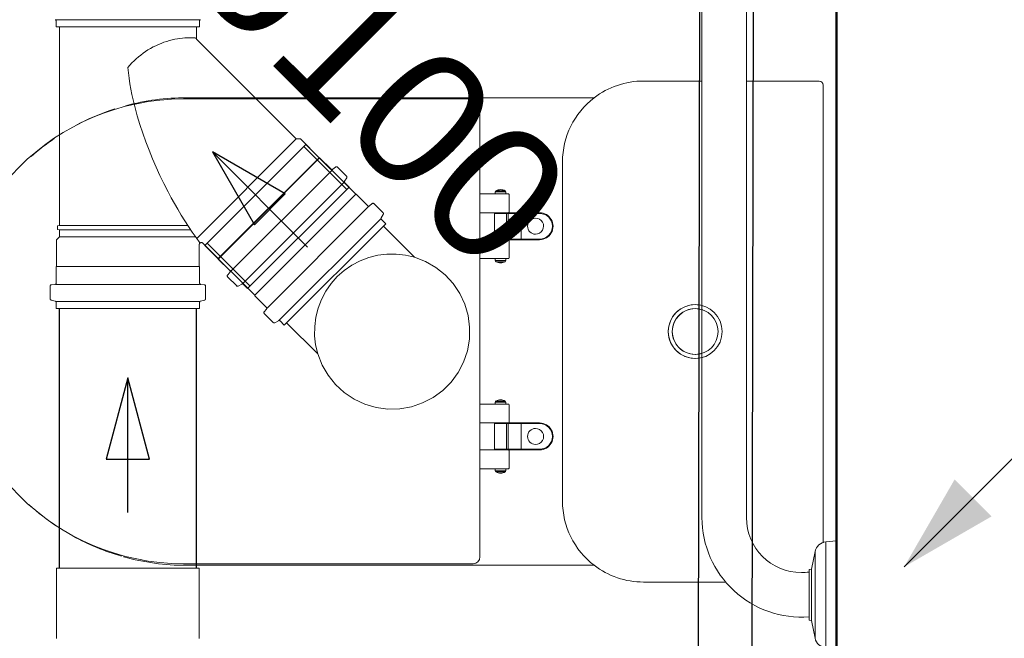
# Model space of a CAD drawing. Header units: millimetres. Extents: x 567 to 934, y -1 to 364.
# Tile 117 of 256: x 612.946 to 614.408, y 107.019 to 107.937. Entities that reach past the tile are written whole.
import ezdxf

# ---------------------------------------------------------------- set-up
doc = ezdxf.new("R2010")
doc.units = ezdxf.units.MM
doc.header["$MEASUREMENT"] = 0
doc.linetypes.add('NULL', pattern=[0])
for name, color, linetype, lineweight in [('A-WALL', 7, 'Continuous', 25), ('Peças hidrossanitárias', 7, 'Continuous', 13), ('Simbolos', 14, 'Continuous', 20), ('Simbolos_int', 14, 'Continuous', 15), ('TQ-Condutos', 14, 'Continuous', 25), ('TQ-Sentido conduto', 14, 'Continuous', 30), ('TQ-Textos conduto', 7, 'Continuous', 9)]:
    doc.layers.add(name, color=color, linetype=linetype, lineweight=lineweight)
doc.layers.add('ARQ FINA', color=8, linetype='Continuous')
doc.styles.add('Arial', font='arial.ttf')

msp = doc.modelspace()

# ---------------------------------------------------------------- hatches: boundary and pattern name
at = {"layer": 'TQ-Condutos', "linetype": 'Continuous'}
msp.add_hatch(color=73, dxfattribs=at).paths.add_polyline_path([(614.2593, 107.1247), (614.3892, 107.1997), (614.3343, 107.2546)])

# ---------------------------------------------------------------- linework, layer by layer
at = {"layer": 'A-WALL', "color": 8, "lineweight": 50}
msp.add_line((614.1591, 108.2342), (614.1591, 106.5742), dxfattribs=at)
at = {"layer": 'ARQ FINA', "lineweight": 5}
for radius in [0.04, 0.034]:
    msp.add_circle((613.9491, 107.4742), radius, dxfattribs=at)
at = {"layer": 'Peças hidrossanitárias', "color": 8}
for p, q in [((613.9591, 107.1978), (613.9591, 108.5765)), ((614.0251, 108.5765), (614.0251, 107.1978)), ((613.8721, 107.8462), (613.9591, 107.8462)), ((614.0251, 107.8462), (614.1331, 107.8462)), ((614.1391, 107.8402), (614.1391, 107.1603)), ((613.1894, 107.8196), (613.6194, 107.8196)), ((613.1933, 107.8213), (613.799, 107.8213)), ((613.6294, 107.8096), (613.6294, 107.6786)), ((613.7521, 107.7262), (613.7521, 107.2222)), ((613.6294, 107.6786), (613.6294, 107.5825)), ((613.6294, 107.6786), (613.6523, 107.6786)), ((613.6679, 107.6815), (613.6523, 107.6815)), ((613.6523, 107.6786), (613.6523, 107.6815)), ((613.6523, 107.6786), (613.6679, 107.6786)), ((613.6534, 107.6832), (613.6669, 107.6832)), ((613.6679, 107.6815), (613.6679, 107.6786)), ((613.6679, 107.6786), (613.6719, 107.6786)), ((613.6729, 107.6776), (613.6729, 107.6516)), ((613.6714, 107.6506), (613.6294, 107.6506)), ((613.6513, 107.6506), (613.6513, 107.6106)), ((613.7182, 107.6496), (613.6513, 107.6496)), ((613.6688, 107.6496), (613.6688, 107.6116)), ((613.6713, 107.6496), (613.6713, 107.6116)), ((613.6719, 107.6506), (613.7181, 107.6506)), ((613.6906, 107.6496), (613.6906, 107.6116)), ((613.6513, 107.6116), (613.7182, 107.6116)), ((613.6719, 107.6106), (613.6294, 107.6106)), ((613.7181, 107.6105), (613.6719, 107.6106)), ((613.6729, 107.6095), (613.6729, 107.5835)), ((613.6523, 107.5825), (613.6294, 107.5825)), ((613.6294, 107.5825), (613.6294, 107.3664)), ((613.6679, 107.5825), (613.6523, 107.5825)), ((613.6523, 107.5797), (613.6523, 107.5825)), ((613.6719, 107.5825), (613.6679, 107.5825)), ((613.6679, 107.5825), (613.6679, 107.5797)), ((613.6523, 107.5797), (613.6679, 107.5797)), ((613.6669, 107.5779), (613.6534, 107.5779)), ((613.6294, 107.2704), (613.6294, 107.3664)), ((613.6294, 107.3664), (613.6523, 107.3664)), ((613.6523, 107.3693), (613.6679, 107.3693)), ((613.6523, 107.3664), (613.6523, 107.3693)), ((613.6679, 107.3664), (613.6523, 107.3664)), ((613.6669, 107.371), (613.6534, 107.371)), ((613.6679, 107.3693), (613.6679, 107.3664)), ((613.6679, 107.3664), (613.6719, 107.3664)), ((613.6729, 107.3654), (613.6729, 107.3394)), ((613.6727, 107.3384), (613.6294, 107.3384)), ((613.6513, 107.2984), (613.6513, 107.3384)), ((613.6513, 107.3374), (613.7182, 107.3374)), ((613.6688, 107.2994), (613.6688, 107.3374)), ((613.6713, 107.2994), (613.6713, 107.3374)), ((613.6719, 107.3384), (613.7181, 107.3384)), ((613.6906, 107.2994), (613.6906, 107.3374)), ((613.6719, 107.2984), (613.6294, 107.2984)), ((613.7182, 107.2994), (613.6513, 107.2994)), ((613.7181, 107.2984), (613.6719, 107.2984)), ((613.6729, 107.2974), (613.6729, 107.2714)), ((613.6523, 107.2704), (613.6294, 107.2704)), ((613.6294, 107.2704), (613.6294, 107.1394)), ((613.6523, 107.2704), (613.6679, 107.2704)), ((613.6523, 107.2675), (613.6523, 107.2704)), ((613.6679, 107.2675), (613.6523, 107.2675)), ((613.6534, 107.2657), (613.6669, 107.2657)), ((613.6719, 107.2704), (613.6679, 107.2704)), ((613.6679, 107.2704), (613.6679, 107.2675)), ((614.1431, 107.1618), (614.1591, 107.1632)), ((614.1431, 107.1618), (614.1431, 107.0046)), ((614.1217, 107.1214), (614.127, 107.1474)), ((614.127, 107.0189), (614.127, 107.1474)), ((613.6194, 107.1294), (613.1894, 107.1294)), ((613.799, 107.127), (613.1933, 107.127)), ((614.1181, 107.1207), (614.1217, 107.1214)), ((614.1181, 107.117), (614.1181, 107.1207)), ((614.1181, 107.117), (614.1181, 107.0506)), ((614.1217, 107.1214), (614.1217, 107.045)), ((613.9946, 107.1022), (613.8721, 107.1022)), ((614.1181, 107.0456), (614.1181, 107.0506)), ((614.1217, 107.045), (614.1181, 107.0456)), ((614.127, 107.0189), (614.1217, 107.045))]:
    msp.add_line(p, q, dxfattribs=at)
for centre, radius, start, end in [((613.8721, 107.7262), 0.12, 89.9998, 127.5329), ((614.1331, 107.8402), 0.006, 0.0009, 89.9998), ((613.1894, 107.4745), 0.3451, 90, 270), ((613.1933, 107.4742), 0.3472, 89.9995, 105.0294), ((613.6194, 107.8096), 0.00999, 0, 90), ((613.8721, 107.7262), 0.12, 127.5329, 180), ((613.1933, 107.4742), 0.3472, 107.7499, 118.3802), ((613.1933, 107.4742), 0.3472, 124.403, 131.5529), ((613.6601, 107.6711), 0.0139, 90, 119.2369), ((613.6601, 107.6711), 0.0139, 60.7631, 90), ((613.6543, 107.6815), 0.002, 119.2369, 180), ((613.6659, 107.6815), 0.002, 0, 60.7631), ((613.6719, 107.6776), 0.001, 0, 90), ((613.6719, 107.6516), 0.001, 270, 0), ((613.7121, 107.6306), 0.0119, 90, 269.8702), ((613.7121, 107.6306), 0.0119, 269.8702, 90), ((613.7181, 107.6306), 0.02, 269.922, 90), ((613.7182, 107.6306), 0.019, 270, 90), ((613.6719, 107.6095), 0.001, 0, 89.922), ((613.6719, 107.5835), 0.001, 270, 0), ((613.6543, 107.5797), 0.002, 180, 240.7631), ((613.6601, 107.59), 0.0139, 240.7631, 270), ((613.6601, 107.59), 0.0139, 270, 299.2369), ((613.6659, 107.5797), 0.002, 299.2369, 360), ((613.9491, 107.4742), 0.04, 90, 285.912), ((613.9491, 107.4742), 0.04, 74.088, 90), ((613.9491, 107.4742), 0.034, 90, 287.4333), ((613.9491, 107.4742), 0.034, 70.6505, 90), ((613.6543, 107.3693), 0.002, 119.2369, 180), ((613.6601, 107.3589), 0.0139, 90, 119.2369), ((613.6601, 107.3589), 0.0139, 60.7631, 90), ((613.6659, 107.3693), 0.002, 0, 60.7631), ((613.6719, 107.3654), 0.001, 0, 90), ((613.6719, 107.3394), 0.001, 270.078, 0), ((613.7181, 107.3184), 0.02, 270, 90.078), ((613.7182, 107.3184), 0.019, 270, 90), ((613.7121, 107.3184), 0.0119, 90.1301, 269.87), ((613.7121, 107.3184), 0.0119, 269.87, 90.1301), ((613.6719, 107.2974), 0.001, 0, 90), ((613.6543, 107.2675), 0.002, 180, 240.7631), ((613.6601, 107.2778), 0.0139, 240.7631, 270), ((613.6601, 107.2778), 0.0139, 270, 299.2369), ((613.6659, 107.2675), 0.002, 299.2369, 360), ((613.6719, 107.2714), 0.001, 270, 0), ((613.1933, 107.4742), 0.3472, 227.8203, 236.4733), ((613.8721, 107.2222), 0.12, 180, 232.4653), ((614.1067, 107.1978), 0.1476, 180, 274.4129), ((614.1067, 107.1978), 0.0816, 180, 270), ((613.1933, 107.4742), 0.3472, 241.051, 253.9492), ((614.1447, 107.1438), 0.018, 95, 168.4393), ((613.1933, 107.4742), 0.3472, 254.47, 270.0005), ((613.6194, 107.1394), 0.00999, 270, 0), ((613.8721, 107.2222), 0.12, 232.466, 270.0002), ((614.1067, 107.1978), 0.0816, 270, 277.9985), ((614.1447, 107.0225), 0.018, 191.5607, 265)]:
    msp.add_arc(centre, radius, start, end, dxfattribs=at)
at = {"layer": 'Simbolos'}
for p, q in [((613.0003, 107.9265), (613.0003, 107.9354)), ((613.2133, 107.9265), (613.2133, 107.9354)), ((613.2133, 107.9265), (613.0003, 107.9265)), ((613.0052, 107.6317), (613.0052, 107.9265)), ((613.2084, 107.9265), (613.0052, 107.9265)), ((613.2084, 107.9098), (613.2084, 107.9265)), ((613.3566, 107.7603), (613.2092, 107.9077)), ((613.3629, 107.7603), (613.3566, 107.7603)), ((613.3908, 107.7324), (613.3629, 107.7603)), ((613.4451, 107.678), (613.3711, 107.7521)), ((613.3915, 107.7324), (613.3908, 107.7324)), ((613.4086, 107.7153), (613.3915, 107.7324)), ((613.4152, 107.7185), (613.4113, 107.7152)), ((613.4313, 107.705), (613.4179, 107.7184)), ((613.4316, 107.7026), (613.4286, 107.6974)), ((613.2846, 107.538), (613.4352, 107.6887)), ((613.4352, 107.6887), (613.4289, 107.6949)), ((613.4458, 107.678), (613.4451, 107.678)), ((613.4629, 107.6609), (613.4458, 107.678)), ((613.4696, 107.6642), (613.4656, 107.6608)), ((613.4857, 107.6507), (613.4723, 107.664)), ((613.486, 107.6482), (613.483, 107.643)), ((613.4896, 107.6343), (613.4833, 107.6406)), ((613.0052, 107.6317), (613.0022, 107.6314)), ((613.0022, 107.6256), (613.0022, 107.6314)), ((613.0052, 107.6253), (613.0022, 107.6256)), ((613.4896, 107.6343), (613.3389, 107.4837)), ((613.5324, 107.5846), (613.4861, 107.6309)), ((613.0008, 107.6103), (613.0052, 107.6147)), ((613.0052, 107.6147), (613.0052, 107.6253)), ((613.0008, 107.5708), (613.0008, 107.6103)), ((613.2128, 107.5708), (613.2128, 107.6034)), ((613.2409, 107.5825), (613.2179, 107.6055)), ((613.2952, 107.5281), (613.2212, 107.6021)), ((613.2409, 107.5818), (613.2409, 107.5825)), ((613.258, 107.5647), (613.2409, 107.5818)), ((613.0003, 107.5703), (613.0008, 107.5708)), ((613.0003, 107.5462), (613.0003, 107.5703)), ((613.2133, 107.5703), (613.2128, 107.5708)), ((613.2133, 107.5462), (613.2133, 107.5703)), ((613.2548, 107.558), (613.2581, 107.562)), ((613.2683, 107.5419), (613.2549, 107.5553)), ((612.9915, 107.5228), (612.9915, 107.5417)), ((612.9933, 107.5437), (612.9984, 107.5442)), ((613.2202, 107.5437), (613.2151, 107.5442)), ((613.2221, 107.5228), (613.2221, 107.5417)), ((613.2707, 107.5416), (613.2759, 107.5447)), ((613.2846, 107.538), (613.2783, 107.5443)), ((613.2952, 107.5274), (613.2952, 107.5281)), ((613.3123, 107.5103), (613.2952, 107.5274)), ((612.9929, 107.5209), (612.9988, 107.5193)), ((613.0003, 107.5085), (613.0003, 107.5174)), ((613.2133, 107.5085), (613.2133, 107.5174)), ((613.2206, 107.5209), (613.2147, 107.5193)), ((613.0003, 107.5085), (613.2133, 107.5085)), ((613.3091, 107.5037), (613.3124, 107.5076)), ((613.3226, 107.4876), (613.3092, 107.501)), ((613.325, 107.4873), (613.3303, 107.4903)), ((613.3389, 107.4837), (613.3327, 107.49)), ((613.3887, 107.4409), (613.3424, 107.4872)), ((613.0008, 107.0184), (613.0008, 107.123)), ((613.2128, 107.0184), (613.2128, 107.123))]:
    msp.add_line(p, q, dxfattribs=at)
for points in [[(613.0003, 107.9354), (613.0002, 107.9357), (613.0002, 107.936), (613.0001, 107.9362), (612.9999, 107.9365), (612.9998, 107.9367), (612.9995, 107.9369), (612.9993, 107.9371), (612.9991, 107.9372), (612.9988, 107.9373)], [(613.2147, 107.9373), (613.2145, 107.9372), (613.2142, 107.9371), (613.214, 107.9369), (613.2138, 107.9367), (613.2136, 107.9365), (613.2134, 107.9362), (613.2133, 107.936), (613.2133, 107.9357), (613.2133, 107.9354)], [(613.2084, 107.9098), (613.2082, 107.9099), (613.208, 107.9099), (613.2078, 107.9099), (613.2076, 107.91), (613.2074, 107.91), (613.2072, 107.91), (613.207, 107.9101), (613.2068, 107.9101), (613.2066, 107.9102)], [(613.2084, 107.9098), (613.2084, 107.9096), (613.2084, 107.9093), (613.2085, 107.909), (613.2085, 107.9088), (613.2086, 107.9086), (613.2088, 107.9083), (613.2089, 107.9081), (613.2091, 107.9079), (613.2092, 107.9077)], [(613.4086, 107.7153), (613.4088, 107.7151), (613.4091, 107.7149), (613.4094, 107.7148), (613.4097, 107.7147), (613.4101, 107.7147), (613.4104, 107.7147), (613.4107, 107.7148), (613.411, 107.715), (613.4113, 107.7152)], [(613.4179, 107.7184), (613.4177, 107.7186), (613.4174, 107.7188), (613.4171, 107.7189), (613.4168, 107.7189), (613.4164, 107.719), (613.4161, 107.7189), (613.4158, 107.7188), (613.4155, 107.7187), (613.4152, 107.7185)], [(613.4316, 107.7026), (613.4318, 107.7029), (613.4318, 107.7031), (613.4319, 107.7034), (613.4319, 107.7037), (613.4319, 107.704), (613.4318, 107.7043), (613.4317, 107.7046), (613.4315, 107.7048), (613.4313, 107.705)], [(613.4286, 107.6974), (613.4285, 107.6971), (613.4284, 107.6968), (613.4283, 107.6965), (613.4283, 107.6962), (613.4284, 107.696), (613.4285, 107.6957), (613.4286, 107.6954), (613.4287, 107.6952), (613.4289, 107.6949)], [(613.4629, 107.6609), (613.4632, 107.6607), (613.4635, 107.6606), (613.4638, 107.6604), (613.4641, 107.6604), (613.4644, 107.6604), (613.4648, 107.6604), (613.4651, 107.6605), (613.4654, 107.6606), (613.4656, 107.6608)], [(613.4723, 107.664), (613.472, 107.6642), (613.4718, 107.6644), (613.4715, 107.6645), (613.4711, 107.6646), (613.4708, 107.6646), (613.4705, 107.6646), (613.4702, 107.6645), (613.4699, 107.6643), (613.4696, 107.6641)], [(613.483, 107.643), (613.4828, 107.6428), (613.4828, 107.6425), (613.4827, 107.6422), (613.4827, 107.6419), (613.4827, 107.6416), (613.4828, 107.6413), (613.4829, 107.6411), (613.4831, 107.6408), (613.4833, 107.6406)], [(613.486, 107.6483), (613.4861, 107.6485), (613.4862, 107.6488), (613.4862, 107.6491), (613.4862, 107.6494), (613.4862, 107.6497), (613.4861, 107.6499), (613.486, 107.6502), (613.4858, 107.6504), (613.4857, 107.6507)], [(613.2179, 107.6055), (613.2176, 107.6057), (613.2173, 107.606), (613.2169, 107.6061), (613.2165, 107.6063), (613.2161, 107.6063), (613.2158, 107.6064), (613.2154, 107.6063), (613.215, 107.6063), (613.2146, 107.6061), (613.2143, 107.606), (613.2139, 107.6057), (613.2136, 107.6055), (613.2134, 107.6052), (613.2132, 107.6049), (613.213, 107.6045), (613.2129, 107.6041), (613.2128, 107.6038), (613.2128, 107.6034)], [(613.5324, 107.5845), (613.519, 107.5877), (613.5053, 107.5893), (613.4914, 107.5892), (613.4778, 107.5875), (613.4644, 107.5841), (613.4515, 107.5792), (613.4393, 107.5727), (613.4279, 107.5648), (613.4176, 107.5557), (613.4084, 107.5454), (613.4006, 107.534), (613.3941, 107.5218), (613.3892, 107.5089), (613.3858, 107.4955), (613.3841, 107.4818), (613.384, 107.468), (613.3855, 107.4543), (613.3887, 107.4409)], [(613.3887, 107.4409), (613.3951, 107.4244), (613.4039, 107.4092), (613.4149, 107.3954), (613.4278, 107.3835), (613.4425, 107.3737), (613.4584, 107.3663), (613.4753, 107.3613), (613.4927, 107.359), (613.5103, 107.3594), (613.5277, 107.3625), (613.5444, 107.3681), (613.56, 107.3762), (613.5742, 107.3866), (613.5866, 107.3991), (613.597, 107.4133), (613.6052, 107.4289), (613.6108, 107.4456), (613.6139, 107.4629), (613.6142, 107.4805), (613.6119, 107.498), (613.607, 107.5149), (613.5995, 107.5308), (613.5897, 107.5454), (613.5778, 107.5584), (613.5641, 107.5694), (613.5488, 107.5782), (613.5324, 107.5845)], [(613.2548, 107.558), (613.2546, 107.5578), (613.2544, 107.5575), (613.2543, 107.5571), (613.2543, 107.5568), (613.2543, 107.5565), (613.2544, 107.5562), (613.2545, 107.5559), (613.2547, 107.5556), (613.2549, 107.5553)], [(613.2581, 107.562), (613.2583, 107.5622), (613.2584, 107.5625), (613.2585, 107.5629), (613.2586, 107.5632), (613.2585, 107.5635), (613.2585, 107.5638), (613.2584, 107.5641), (613.2582, 107.5644), (613.258, 107.5647)], [(612.9933, 107.5437), (612.993, 107.5437), (612.9926, 107.5435), (612.9924, 107.5434), (612.9921, 107.5432), (612.9919, 107.5429), (612.9917, 107.5427), (612.9916, 107.5424), (612.9915, 107.542), (612.9915, 107.5417)], [(612.9984, 107.5442), (612.9988, 107.5442), (612.9991, 107.5443), (612.9994, 107.5445), (612.9996, 107.5447), (612.9998, 107.5449), (613, 107.5452), (613.0001, 107.5455), (613.0002, 107.5458), (613.0003, 107.5462)], [(613.2133, 107.5462), (613.2133, 107.5458), (613.2134, 107.5455), (613.2135, 107.5452), (613.2137, 107.5449), (613.2139, 107.5447), (613.2142, 107.5445), (613.2144, 107.5443), (613.2148, 107.5442), (613.2151, 107.5442)], [(613.2221, 107.5417), (613.222, 107.542), (613.2219, 107.5424), (613.2218, 107.5427), (613.2216, 107.5429), (613.2214, 107.5432), (613.2212, 107.5434), (613.2209, 107.5435), (613.2206, 107.5437), (613.2202, 107.5437)], [(613.2682, 107.5419), (613.2685, 107.5418), (613.2687, 107.5416), (613.269, 107.5415), (613.2693, 107.5414), (613.2695, 107.5414), (613.2698, 107.5414), (613.2701, 107.5414), (613.2704, 107.5415), (613.2707, 107.5416)], [(613.2783, 107.5443), (613.2781, 107.5445), (613.2778, 107.5447), (613.2776, 107.5448), (613.2773, 107.5449), (613.277, 107.5449), (613.2767, 107.5449), (613.2764, 107.5449), (613.2762, 107.5448), (613.2759, 107.5447)], [(612.9915, 107.5228), (612.9915, 107.5225), (612.9915, 107.5222), (612.9916, 107.522), (612.9918, 107.5217), (612.992, 107.5215), (612.9922, 107.5213), (612.9924, 107.5211), (612.9927, 107.521), (612.9929, 107.5209)], [(613.0003, 107.5174), (613.0002, 107.5177), (613.0002, 107.518), (613.0001, 107.5182), (612.9999, 107.5185), (612.9998, 107.5187), (612.9995, 107.5189), (612.9993, 107.5191), (612.999, 107.5192), (612.9988, 107.5193)], [(613.2147, 107.5193), (613.2145, 107.5192), (613.2142, 107.5191), (613.214, 107.5189), (613.2138, 107.5187), (613.2136, 107.5185), (613.2134, 107.5182), (613.2133, 107.518), (613.2133, 107.5177), (613.2133, 107.5174)], [(613.2206, 107.5209), (613.2208, 107.521), (613.2211, 107.5211), (613.2213, 107.5213), (613.2216, 107.5215), (613.2217, 107.5217), (613.2219, 107.522), (613.222, 107.5222), (613.222, 107.5225), (613.2221, 107.5228)], [(613.3124, 107.5076), (613.3126, 107.5079), (613.3128, 107.5082), (613.3129, 107.5085), (613.3129, 107.5088), (613.3129, 107.5092), (613.3128, 107.5095), (613.3127, 107.5098), (613.3125, 107.5101), (613.3123, 107.5103)], [(613.3091, 107.5037), (613.3089, 107.5034), (613.3088, 107.5031), (613.3087, 107.5028), (613.3087, 107.5025), (613.3087, 107.5021), (613.3087, 107.5018), (613.3089, 107.5015), (613.309, 107.5012), (613.3092, 107.501)], [(613.3226, 107.4876), (613.3228, 107.4874), (613.3231, 107.4873), (613.3233, 107.4871), (613.3236, 107.4871), (613.3239, 107.487), (613.3242, 107.487), (613.3245, 107.4871), (613.3248, 107.4872), (613.325, 107.4873)], [(613.3327, 107.49), (613.3324, 107.4902), (613.3322, 107.4903), (613.3319, 107.4904), (613.3317, 107.4905), (613.3314, 107.4906), (613.3311, 107.4906), (613.3308, 107.4905), (613.3305, 107.4904), (613.3303, 107.4903)]]:
    msp.add_lwpolyline(points, dxfattribs=at)
at = {"layer": 'Simbolos_int'}
for p, q in [((613.2133, 107.9369), (613.0003, 107.9369)), ((613.3566, 107.7603), (613.2089, 107.6126)), ((613.3711, 107.7521), (613.2212, 107.6021)), ((613.3908, 107.7324), (613.2409, 107.5825)), ((613.3915, 107.7324), (613.2409, 107.5818)), ((613.2593, 107.5634), (613.4099, 107.714)), ((613.2772, 107.5454), (613.4278, 107.696)), ((613.4451, 107.678), (613.2952, 107.5281)), ((613.4642, 107.6597), (613.3136, 107.509)), ((613.4822, 107.6417), (613.3316, 107.4911)), ((613.1959, 107.6317), (613.0052, 107.6317)), ((613.4861, 107.6309), (613.3424, 107.4872)), ((613.2001, 107.6253), (613.0052, 107.6253)), ((613.2074, 107.6147), (613.0052, 107.6147)), ((613.2128, 107.5708), (613.0008, 107.5708)), ((613.0003, 107.5443), (613.2133, 107.5443)), ((613.0003, 107.5189), (613.2133, 107.5189)), ((613.2128, 107.123), (613.0008, 107.123))]:
    msp.add_line(p, q, dxfattribs=at)
for points in [[(613.1727, 107.9075), (613.1685, 107.9063), (613.1644, 107.9051), (613.1602, 107.9037), (613.1561, 107.9021), (613.1521, 107.9005), (613.1481, 107.8987), (613.1442, 107.8968), (613.1403, 107.8947), (613.1366, 107.8925)], [(613.2066, 107.9102), (613.2028, 107.9104), (613.199, 107.9105), (613.1953, 107.9105), (613.1915, 107.9104), (613.1877, 107.9101), (613.1839, 107.9096), (613.1802, 107.9091), (613.1764, 107.9083), (613.1727, 107.9075)], [(613.1365, 107.8926), (613.1329, 107.8901), (613.1293, 107.8875), (613.1258, 107.8848), (613.1224, 107.882), (613.1191, 107.8791), (613.1159, 107.8761), (613.1127, 107.873), (613.1097, 107.8698), (613.1068, 107.8665)], [(613.1068, 107.8665), (613.1076, 107.8584), (613.1086, 107.8503), (613.1098, 107.8423), (613.1112, 107.8343), (613.1128, 107.8263), (613.1145, 107.8183), (613.1164, 107.8104), (613.1184, 107.8026), (613.1206, 107.7947)], [(613.1206, 107.7947), (613.1246, 107.7818), (613.1289, 107.7689), (613.1334, 107.7561), (613.1382, 107.7434), (613.1433, 107.7309), (613.1487, 107.7184), (613.1543, 107.7061), (613.1603, 107.6939), (613.1664, 107.6818)], [(613.1664, 107.6818), (613.1712, 107.673), (613.176, 107.6643), (613.181, 107.6557), (613.1861, 107.6471), (613.1914, 107.6387), (613.1968, 107.6303), (613.2024, 107.622), (613.208, 107.6138), (613.2138, 107.6057)]]:
    msp.add_lwpolyline(points, dxfattribs=at)
at = {"layer": 'TQ-Condutos'}
for p, q in [((613.9538, 106.9277), (613.9591, 109.7654)), ((614.0338, 106.9277), (614.0391, 109.7654)), ((613.368, 107.7489), (613.4318, 107.6852)), ((613.2243, 107.6053), (613.2881, 107.5415)), ((613.0052, 107.123), (613.0052, 107.5085)), ((613.2084, 107.123), (613.2084, 107.5085))]:
    msp.add_line(p, q, dxfattribs=at)
msp.add_lwpolyline([(614.5068, 107.3721), (614.2593, 107.1247)], dxfattribs=at)
at = {"layer": 'TQ-Sentido conduto'}
for p, q in [((613.2322, 107.741), (613.2947, 107.6328)), ((613.3405, 107.6785), (613.2322, 107.741)), ((613.2947, 107.6328), (613.3405, 107.6785)), ((613.1068, 107.4056), (613.0744, 107.2848)), ((613.1391, 107.2848), (613.1068, 107.4056)), ((613.0744, 107.2848), (613.1391, 107.2848))]:
    msp.add_line(p, q, dxfattribs=at)
for points in [[(613.3736, 107.5996), (613.2322, 107.741)], [(613.1068, 107.2056), (613.1068, 107.4056)]]:
    msp.add_lwpolyline(points, dxfattribs=at)

# ---------------------------------------------------------------- texts
at = {"layer": 'TQ-Textos conduto', "linetype": 'NULL', "insert": (613.4081, 107.7755), "char_height": 0.2, "width": 1.273476, "attachment_point": 8, "rotation": 314.9999, "line_spacing_factor": 0.6, "style": 'Arial'}
msp.add_mtext('ø100', dxfattribs=at)

doc.saveas('drawing.dxf')
